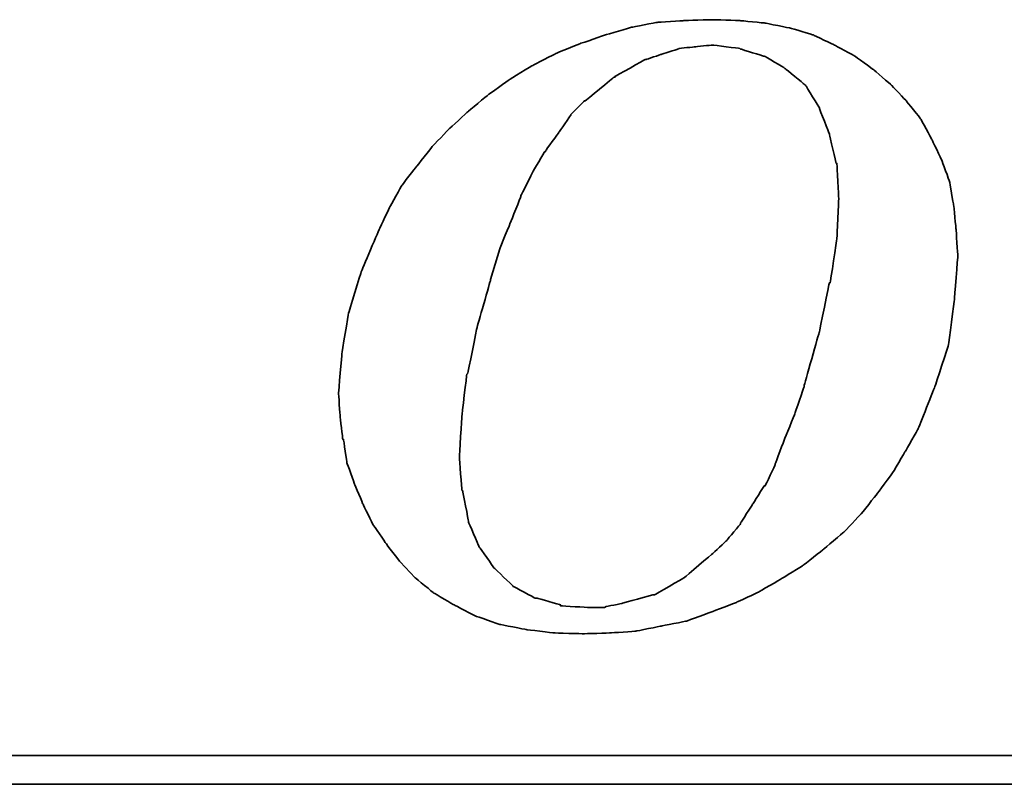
# Model space of a CAD drawing. Header units: millimetres. Extents: x 337 to 649, y 362 to 465.
# Tile 34 of 53: x 563 to 571, y 392 to 398. Entities that reach past the tile are written whole.
import ezdxf

# ---------------------------------------------------------------- set-up
doc = ezdxf.new("R2010")
doc.units = ezdxf.units.MM
doc.header["$LTSCALE"] = 0.15
doc.layers.add('DIM', color=4, linetype='CONTINUOUS')
doc.layers.add('layer 1', color=7, linetype='CONTINUOUS')

# ---------------------------------------------------------------- blocks, each defined once
blk = doc.blocks.new('TBI MOTION logo(完整正式版)')
at = {"layer": 'layer 1', "color": 22, "lineweight": 35}
for points, knots in [([(-11.34375, -6.98375), (-11.34375, -6.98375), (-10.91375, -7.43875), (-10.91375, -7.43875), (-10.91375, -7.43875), (-10.91375, -7.43875), (-10.38625, -7.87125), (-10.38625, -7.87125), (-10.38625, -7.87125), (-10.38625, -7.87125), (-9.81125, -8.20375), (-9.81125, -8.20375), (-9.81125, -8.20375), (-9.81125, -8.20375), (-9.21125, -8.51875), (-9.21125, -8.51875), (-9.21125, -8.51875), (-9.21125, -8.51875), (-8.51625, -8.75875), (-8.51625, -8.75875), (-8.51625, -8.75875), (-8.51625, -8.75875), (-7.77125, -8.90375), (-7.77125, -8.90375), (-7.77125, -8.90375), (-7.77125, -8.90375), (-6.97875, -8.99875), (-6.97875, -8.99875), (-6.97875, -8.99875), (-6.97875, -8.99875), (-6.14125, -9.02375), (-6.14125, -9.02375), (-6.14125, -9.02375), (-6.14125, -9.02375), (-5.37125, -8.99875), (-5.37125, -8.99875), (-5.37125, -8.99875), (-5.37125, -8.99875), (-4.65375, -8.94875), (-4.65375, -8.94875), (-4.65375, -8.94875), (-4.65375, -8.94875), (-3.93375, -8.80625), (-3.93375, -8.80625), (-3.93375, -8.80625), (-3.93375, -8.80625), (-3.21375, -8.66375), (-3.21375, -8.66375), (-3.21375, -8.66375), (-3.21375, -8.66375), (-2.49375, -8.39875), (-2.49375, -8.39875), (-2.49375, -8.39875), (-2.49375, -8.39875), (-1.79875, -8.13375), (-1.79875, -8.13375), (-1.79875, -8.13375), (-1.79875, -8.13375), (-1.17375, -7.84375), (-1.17375, -7.84375), (-1.17375, -7.84375), (-1.17375, -7.84375), (-0.52375, -7.46375), (-0.52375, -7.46375), (-0.52375, -7.46375), (-0.52375, -7.46375), (0.10124, -7.07875), (0.10124, -7.07875), (0.10124, -7.07875), (0.10124, -7.07875), (0.67625, -6.62375), (0.67625, -6.62375), (0.67625, -6.62375), (0.67625, -6.62375), (1.24874, -6.14375), (1.24874, -6.14375), (1.24874, -6.14375), (1.24874, -6.14375), (1.72874, -5.64125), (1.72874, -5.64125), (1.72874, -5.64125), (1.72874, -5.64125), (2.18624, -5.06375), (2.18624, -5.06375), (2.18624, -5.06375), (2.18624, -5.06375), (2.61625, -4.48874), (2.61625, -4.48874), (2.61625, -4.48874), (2.61625, -4.48874), (3.00125, -3.83874), (3.00125, -3.83874), (3.00125, -3.83874), (3.00125, -3.83874), (3.36124, -3.21374), (3.36124, -3.21374), (3.36124, -3.21374), (3.36124, -3.21374), (3.84374, -1.99125), (3.84374, -1.99125), (3.84374, -1.99125), (3.84374, -1.99125), (4.22625, -0.81875), (4.22625, -0.81875), (4.22625, -0.81875), (4.22625, -0.81875), (4.39125, 0.45624), (4.39125, 0.45624), (4.39125, 0.45624), (4.39125, 0.45624), (4.48874, 1.70124), (4.48874, 1.70124), (4.48874, 1.70124), (4.48874, 1.70124), (4.43874, 2.44625), (4.43874, 2.44625), (4.43874, 2.44625), (4.43874, 2.44625), (4.36874, 3.14125), (4.36874, 3.14125), (4.36874, 3.14125), (4.36874, 3.14125), (4.25125, 3.81125), (4.25125, 3.81125), (4.25125, 3.81125), (4.25125, 3.81125), (4.03124, 4.41125), (4.03124, 4.41125), (4.03124, 4.41125), (4.03124, 4.41125), (3.74374, 5.01125), (3.74374, 5.01125), (3.74374, 5.01125), (3.74374, 5.01125), (3.43124, 5.58875), (3.43124, 5.58875), (3.43124, 5.58875), (3.43124, 5.58875), (3.02625, 6.09125), (3.02625, 6.09125), (3.02625, 6.09125), (3.02625, 6.09125), (2.59374, 6.54875), (2.59374, 6.54875), (2.59374, 6.54875), (2.59374, 6.54875), (2.09124, 6.98125), (2.09124, 6.98125), (2.09124, 6.98125), (2.09124, 6.98125), (1.56124, 7.36625), (1.56124, 7.36625), (1.56124, 7.36625), (1.56124, 7.36625), (0.98624, 7.67625), (0.98624, 7.67625), (0.98624, 7.67625), (0.98624, 7.67625), (0.38624, 7.96375), (0.38624, 7.96375), (0.38624, 7.96375), (0.38624, 7.96375), (-0.25875, 8.15625), (-0.25875, 8.15625), (-0.25875, 8.15625), (-0.25875, 8.15625), (-0.98125, 8.30125), (-0.98125, 8.30125), (-0.98125, 8.30125), (-0.98125, 8.30125), (-1.70124, 8.37125), (-1.70124, 8.37125), (-1.70124, 8.37125), (-1.70124, 8.37125), (-2.49375, 8.39624), (-2.49375, 8.39624), (-2.49375, 8.39624), (-2.49375, 8.39624), (-3.28625, 8.37125), (-3.28625, 8.37125), (-3.28625, 8.37125), (-3.28625, 8.37125), (-4.05125, 8.32125), (-4.05125, 8.32125), (-4.05125, 8.32125), (-4.05125, 8.32125), (-4.77375, 8.18125), (-4.77375, 8.18125), (-4.77375, 8.18125), (-4.77375, 8.18125), (-5.51625, 7.96375), (-5.51625, 7.96375), (-5.51625, 7.96375), (-5.51625, 7.96375), (-6.21125, 7.72625), (-6.21125, 7.72625), (-6.21125, 7.72625), (-6.21125, 7.72625), (-6.92875, 7.43625), (-6.92875, 7.43625), (-6.92875, 7.43625), (-6.92875, 7.43625), (-7.57875, 7.10125), (-7.57875, 7.10125), (-7.57875, 7.10125), (-7.57875, 7.10125), (-8.24875, 6.69125), (-8.24875, 6.69125), (-8.24875, 6.69125), (-8.24875, 6.69125), (-8.84875, 6.26125), (-8.84875, 6.26125), (-8.84875, 6.26125), (-8.84875, 6.26125), (-9.42625, 5.78125), (-9.42625, 5.78125), (-9.42625, 5.78125), (-9.42625, 5.78125), (-9.95375, 5.30125), (-9.95375, 5.30125), (-9.95375, 5.30125), (-9.95375, 5.30125), (-10.43375, 4.79624), (-10.43375, 4.79624), (-10.43375, 4.79624), (-10.43375, 4.79624), (-10.88875, 4.22125), (-10.88875, 4.22125), (-10.88875, 4.22125), (-10.88875, 4.22125), (-11.29875, 3.69375), (-11.29875, 3.69375), (-11.29875, 3.69375), (-11.29875, 3.69375), (-11.63375, 3.09125), (-11.63375, 3.09125), (-11.63375, 3.09125), (-11.63375, 3.09125), (-11.91875, 2.49625), (-11.91875, 2.49625), (-11.91875, 2.49625), (-11.91875, 2.49625), (-12.44875, 1.24625), (-12.44875, 1.24625), (-12.44875, 1.24625), (-12.44875, 1.24625), (-12.80875, 0.06874), (-12.80875, 0.06874), (-12.80875, 0.06874), (-12.80875, 0.06874), (-12.99875, -1.07875), (-12.99875, -1.07875), (-12.99875, -1.07875), (-12.99875, -1.07875), (-13.09375, -2.18375), (-13.09375, -2.18375), (-13.09375, -2.18375), (-13.09375, -2.18375), (-13.04875, -2.85375), (-13.04875, -2.85375), (-13.04875, -2.85375), (-13.04875, -2.85375), (-12.97375, -3.50375), (-12.97375, -3.50375), (-12.97375, -3.50375), (-12.97375, -3.50375), (-12.95375, -3.50375), (-12.95375, -3.50375), (-12.95375, -3.50375), (-12.95375, -3.50375), (-12.85375, -4.17375), (-12.85375, -4.17375), (-12.85375, -4.17375), (-12.85375, -4.17375), (-12.63875, -4.77624), (-12.63875, -4.77624), (-12.63875, -4.77624), (-12.63875, -4.77624), (-12.39875, -5.35125), (-12.39875, -5.35125), (-12.39875, -5.35125), (-12.39875, -5.35125), (-12.11375, -5.92875), (-12.11375, -5.92875), (-12.11375, -5.92875), (-12.11375, -5.92875), (-11.75375, -6.45375), (-11.75375, -6.45375), (-11.75375, -6.45375), (-11.75375, -6.45375), (-11.34375, -6.98375), (-11.34375, -6.98375)], [0, 0, 0, 0, 0.01369863, 0.01369863, 0.01369863, 0.01369864, 0.02739726, 0.02739726, 0.02739726, 0.02739727, 0.04109589, 0.04109589, 0.04109589, 0.0410959, 0.05479452, 0.05479452, 0.05479452, 0.05479453, 0.06849315, 0.06849315, 0.06849315, 0.06849316, 0.08219178, 0.08219178, 0.08219178, 0.08219179, 0.09589041, 0.09589041, 0.09589041, 0.09589042, 0.10958904, 0.10958904, 0.10958904, 0.10958905, 0.12328767, 0.12328767, 0.12328767, 0.12328768, 0.1369863, 0.1369863, 0.1369863, 0.13698631, 0.15068493, 0.15068493, 0.15068493, 0.15068494, 0.16438356, 0.16438356, 0.16438356, 0.16438357, 0.17808219, 0.17808219, 0.17808219, 0.1780822, 0.19178082, 0.19178082, 0.19178082, 0.19178083, 0.20547945, 0.20547945, 0.20547945, 0.20547946, 0.21917808, 0.21917808, 0.21917808, 0.21917809, 0.23287671, 0.23287671, 0.23287671, 0.23287672, 0.24657534, 0.24657534, 0.24657534, 0.24657535, 0.26027397, 0.26027397, 0.26027397, 0.26027398, 0.2739726, 0.2739726, 0.2739726, 0.27397261, 0.28767123, 0.28767123, 0.28767123, 0.28767124, 0.30136986, 0.30136986, 0.30136986, 0.30136987, 0.31506849, 0.31506849, 0.31506849, 0.3150685, 0.32876712, 0.32876712, 0.32876712, 0.32876713, 0.34246575, 0.34246575, 0.34246575, 0.34246576, 0.35616438, 0.35616438, 0.35616438, 0.35616439, 0.36986301, 0.36986301, 0.36986301, 0.36986302, 0.38356164, 0.38356164, 0.38356164, 0.38356165, 0.39726027, 0.39726027, 0.39726027, 0.39726028, 0.4109589, 0.4109589, 0.4109589, 0.41095891, 0.42465753, 0.42465753, 0.42465753, 0.42465754, 0.43835616, 0.43835616, 0.43835616, 0.43835617, 0.45205479, 0.45205479, 0.45205479, 0.4520548, 0.46575342, 0.46575342, 0.46575342, 0.46575343, 0.47945205, 0.47945205, 0.47945205, 0.47945206, 0.49315068, 0.49315068, 0.49315068, 0.49315069, 0.50684932, 0.50684932, 0.50684932, 0.50684933, 0.52054795, 0.52054795, 0.52054795, 0.52054796, 0.53424658, 0.53424658, 0.53424658, 0.53424659, 0.54794521, 0.54794521, 0.54794521, 0.54794522, 0.56164384, 0.56164384, 0.56164384, 0.56164385, 0.57534247, 0.57534247, 0.57534247, 0.57534248, 0.5890411, 0.5890411, 0.5890411, 0.58904111, 0.60273973, 0.60273973, 0.60273973, 0.60273974, 0.61643836, 0.61643836, 0.61643836, 0.61643837, 0.63013699, 0.63013699, 0.63013699, 0.630137, 0.64383562, 0.64383562, 0.64383562, 0.64383563, 0.65753425, 0.65753425, 0.65753425, 0.65753426, 0.67123288, 0.67123288, 0.67123288, 0.67123289, 0.68493151, 0.68493151, 0.68493151, 0.68493152, 0.69863014, 0.69863014, 0.69863014, 0.69863015, 0.71232877, 0.71232877, 0.71232877, 0.71232878, 0.7260274, 0.7260274, 0.7260274, 0.72602741, 0.73972603, 0.73972603, 0.73972603, 0.73972604, 0.75342466, 0.75342466, 0.75342466, 0.75342467, 0.76712329, 0.76712329, 0.76712329, 0.7671233, 0.78082192, 0.78082192, 0.78082192, 0.78082193, 0.79452055, 0.79452055, 0.79452055, 0.79452056, 0.80821918, 0.80821918, 0.80821918, 0.80821919, 0.82191781, 0.82191781, 0.82191781, 0.82191782, 0.83561644, 0.83561644, 0.83561644, 0.83561645, 0.84931507, 0.84931507, 0.84931507, 0.84931508, 0.8630137, 0.8630137, 0.8630137, 0.86301371, 0.87671233, 0.87671233, 0.87671233, 0.87671234, 0.89041096, 0.89041096, 0.89041096, 0.89041097, 0.90410959, 0.90410959, 0.90410959, 0.9041096, 0.91780822, 0.91780822, 0.91780822, 0.91780823, 0.93150685, 0.93150685, 0.93150685, 0.93150686, 0.94520548, 0.94520548, 0.94520548, 0.94520549, 0.95890411, 0.95890411, 0.95890411, 0.95890412, 0.97260274, 0.97260274, 0.97260274, 0.97260275, 0.98630137, 0.98630137, 0.98630137, 0.98630138, 1, 1, 1, 1]), ([(-8.77875, 1.03124), (-8.77875, 1.03124), (-8.51625, 1.89625), (-8.51625, 1.89625), (-8.51625, 1.89625), (-8.51625, 1.89625), (-8.20375, 2.66375), (-8.20375, 2.66375), (-8.20375, 2.66375), (-8.20375, 2.66375), (-7.91625, 3.38125), (-7.91625, 3.38125), (-7.91625, 3.38125), (-7.91625, 3.38125), (-7.91625, 3.40624), (-7.91625, 3.40624), (-7.91625, 3.40624), (-7.91625, 3.40624), (-7.57875, 4.07624), (-7.57875, 4.07624), (-7.57875, 4.07624), (-7.57875, 4.07624), (-7.24375, 4.65125), (-7.24375, 4.65125), (-7.24375, 4.65125), (-7.24375, 4.65125), (-7.21875, 4.65125), (-7.21875, 4.65125), (-7.21875, 4.65125), (-7.21875, 4.65125), (-7.21875, 4.67624), (-7.21875, 4.67624), (-7.21875, 4.67624), (-7.21875, 4.67624), (-6.83625, 5.20375), (-6.83625, 5.20375), (-6.83625, 5.20375), (-6.83625, 5.20375), (-6.49875, 5.68625), (-6.49875, 5.68625), (-6.49875, 5.68625), (-6.49875, 5.68625), (-6.49875, 5.70625), (-6.49875, 5.70625), (-6.49875, 5.70625), (-6.49875, 5.70625), (-6.11625, 6.09125), (-6.11625, 6.09125), (-6.11625, 6.09125), (-6.11625, 6.09125), (-6.09125, 6.09125), (-6.09125, 6.09125), (-6.09125, 6.09125), (-6.09125, 6.09125), (-5.27375, 6.76625), (-5.27375, 6.76625), (-5.27375, 6.76625), (-5.27375, 6.76625), (-5.24875, 6.76625), (-5.24875, 6.76625), (-5.24875, 6.76625), (-5.24875, 6.76625), (-5.24875, 6.78625), (-5.24875, 6.78625), (-5.24875, 6.78625), (-5.24875, 6.78625), (-4.38875, 7.26624), (-4.38875, 7.26624), (-4.38875, 7.26624), (-4.38875, 7.26624), (-4.36125, 7.26624), (-4.36125, 7.26624), (-4.36125, 7.26624), (-4.36125, 7.26624), (-3.93375, 7.41125), (-3.93375, 7.41125), (-3.93375, 7.41125), (-3.93375, 7.41125), (-3.47375, 7.55625), (-3.47375, 7.55625), (-3.47375, 7.55625), (-3.47375, 7.55625), (-3.45375, 7.55625), (-3.45375, 7.55625), (-3.45375, 7.55625), (-3.45375, 7.55625), (-3.42875, 7.58124), (-3.42875, 7.58124), (-3.42875, 7.58124), (-3.42875, 7.58124), (-2.97375, 7.62625), (-2.97375, 7.62625), (-2.97375, 7.62625), (-2.97375, 7.62625), (-2.49375, 7.67625), (-2.49375, 7.67625), (-2.49375, 7.67625), (-2.49375, 7.67625), (-2.46875, 7.67625), (-2.46875, 7.67625), (-2.46875, 7.67625), (-2.46875, 7.67625), (-1.70124, 7.58124), (-1.70124, 7.58124), (-1.70124, 7.58124), (-1.70124, 7.58124), (-1.67875, 7.55625), (-1.67875, 7.55625), (-1.67875, 7.55625), (-1.67875, 7.55625), (-1.65375, 7.55625), (-1.65375, 7.55625), (-1.65375, 7.55625), (-1.65375, 7.55625), (-1.03125, 7.36625), (-1.03125, 7.36625), (-1.03125, 7.36625), (-1.03125, 7.36625), (-1.00625, 7.36625), (-1.00625, 7.36625), (-1.00625, 7.36625), (-1.00625, 7.36625), (-0.43124, 7.02624), (-0.43124, 7.02624), (-0.43124, 7.02624), (-0.43124, 7.02624), (-0.40625, 7.00624), (-0.40625, 7.00624), (-0.40625, 7.00624), (-0.40625, 7.00624), (0.12124, 6.57124), (0.12124, 6.57124), (0.12124, 6.57124), (0.12124, 6.57124), (0.14624, 6.54875), (0.14624, 6.54875), (0.14624, 6.54875), (0.14624, 6.54875), (0.17124, 6.52375), (0.17124, 6.52375), (0.17124, 6.52375), (0.17124, 6.52375), (0.55625, 5.89875), (0.55625, 5.89875), (0.55625, 5.89875), (0.55625, 5.89875), (0.55625, 5.87625), (0.55625, 5.87625), (0.55625, 5.87625), (0.55625, 5.87625), (0.84124, 5.15625), (0.84124, 5.15625), (0.84124, 5.15625), (0.84124, 5.15625), (0.84124, 5.13125), (0.84124, 5.13125), (0.84124, 5.13125), (0.84124, 5.13125), (1.03624, 4.31875), (1.03624, 4.31875), (1.03624, 4.31875), (1.03624, 4.31875), (1.05624, 4.31875), (1.05624, 4.31875), (1.05624, 4.31875), (1.05624, 4.31875), (1.05624, 4.29125), (1.05624, 4.29125), (1.05624, 4.29125), (1.05624, 4.29125), (1.10625, 3.33125), (1.10625, 3.33125), (1.10625, 3.33125), (1.10625, 3.33125), (1.10625, 3.30875), (1.10625, 3.30875), (1.10625, 3.30875), (1.10625, 3.30875), (1.05624, 2.20624), (1.05624, 2.20624), (1.05624, 2.20624), (1.05624, 2.20624), (1.05624, 2.18124), (1.05624, 2.18124), (1.05624, 2.18124), (1.05624, 2.18124), (0.86624, 0.93624), (0.86624, 0.93624), (0.86624, 0.93624), (0.86624, 0.93624), (0.84124, 0.93624), (0.84124, 0.93624), (0.84124, 0.93624), (0.84124, 0.93624), (0.55625, -0.45874), (0.55625, -0.45874), (0.55625, -0.45874), (0.55625, -0.45874), (0.12124, -1.99125), (0.12124, -1.99125), (0.12124, -1.99125), (0.12124, -1.99125), (0.12124, -2.01874), (0.12124, -2.01874), (0.12124, -2.01874), (0.12124, -2.01874), (-0.13874, -2.78375), (-0.13874, -2.78375), (-0.13874, -2.78375), (-0.13874, -2.78375), (-0.43124, -3.50375), (-0.43124, -3.50375), (-0.43124, -3.50375), (-0.43124, -3.50375), (-0.69375, -4.19875), (-0.69375, -4.19875), (-0.69375, -4.19875), (-0.69375, -4.19875), (-0.69375, -4.22375), (-0.69375, -4.22375), (-0.69375, -4.22375), (-0.69375, -4.22375), (-0.98125, -4.82374), (-0.98125, -4.82374), (-0.98125, -4.82374), (-0.98125, -4.82374), (-1.00625, -4.82374), (-1.00625, -4.82374), (-1.00625, -4.82374), (-1.00625, -4.82374), (-1.33875, -5.35125), (-1.33875, -5.35125), (-1.33875, -5.35125), (-1.33875, -5.35125), (-1.67875, -5.87875), (-1.67875, -5.87875), (-1.67875, -5.87875), (-1.67875, -5.87875), (-1.67875, -5.90375), (-1.67875, -5.90375), (-1.67875, -5.90375), (-1.67875, -5.90375), (-2.05875, -6.35875), (-2.05875, -6.35875), (-2.05875, -6.35875), (-2.05875, -6.35875), (-2.08375, -6.38375), (-2.08375, -6.38375), (-2.08375, -6.38375), (-2.08375, -6.38375), (-2.46875, -6.74375), (-2.46875, -6.74375), (-2.46875, -6.74375), (-2.46875, -6.74375), (-3.25875, -7.41625), (-3.25875, -7.41625), (-3.25875, -7.41625), (-3.25875, -7.41625), (-3.28625, -7.43875), (-3.28625, -7.43875), (-3.28625, -7.43875), (-3.28625, -7.43875), (-4.12375, -7.91875), (-4.12375, -7.91875), (-4.12375, -7.91875), (-4.12375, -7.91875), (-4.14875, -7.91875), (-4.14875, -7.91875), (-4.14875, -7.91875), (-4.14875, -7.91875), (-4.17125, -7.91875), (-4.17125, -7.91875), (-4.17125, -7.91875), (-4.17125, -7.91875), (-5.03375, -8.15875), (-5.03375, -8.15875), (-5.03375, -8.15875), (-5.03375, -8.15875), (-5.51625, -8.25625), (-5.51625, -8.25625), (-5.51625, -8.25625), (-5.51625, -8.25625), (-5.54125, -8.27875), (-5.54125, -8.27875), (-5.54125, -8.27875), (-5.54125, -8.27875), (-5.56375, -8.27875), (-5.56375, -8.27875), (-5.56375, -8.27875), (-5.56375, -8.27875), (-5.99625, -8.27875), (-5.99625, -8.27875), (-5.99625, -8.27875), (-5.99625, -8.27875), (-6.76375, -8.23125), (-6.76375, -8.23125), (-6.76375, -8.23125), (-6.76375, -8.23125), (-6.78875, -8.23125), (-6.78875, -8.23125), (-6.78875, -8.23125), (-6.78875, -8.23125), (-6.78875, -8.20375), (-6.78875, -8.20375), (-6.78875, -8.20375), (-6.78875, -8.20375), (-7.45875, -8.01375), (-7.45875, -8.01375), (-7.45875, -8.01375), (-7.45875, -8.01375), (-7.48375, -8.01375), (-7.48375, -8.01375), (-7.48375, -8.01375), (-7.48375, -8.01375), (-7.50875, -8.01375), (-7.50875, -8.01375), (-7.50875, -8.01375), (-7.50875, -8.01375), (-8.13125, -7.67875), (-8.13125, -7.67875), (-8.13125, -7.67875), (-8.13125, -7.67875), (-8.15625, -7.65375), (-8.15625, -7.65375), (-8.15625, -7.65375), (-8.15625, -7.65375), (-8.65875, -7.17375), (-8.65875, -7.17375), (-8.65875, -7.17375), (-8.65875, -7.17375), (-8.68375, -7.14875), (-8.68375, -7.14875), (-8.68375, -7.14875), (-8.68375, -7.14875), (-9.08875, -6.57375), (-9.08875, -6.57375), (-9.08875, -6.57375), (-9.08875, -6.57375), (-9.11375, -6.54875), (-9.11375, -6.54875), (-9.11375, -6.54875), (-9.11375, -6.54875), (-9.11375, -6.52875), (-9.11375, -6.52875), (-9.11375, -6.52875), (-9.11375, -6.52875), (-9.40375, -5.85375), (-9.40375, -5.85375), (-9.40375, -5.85375), (-9.40375, -5.85375), (-9.40375, -5.82875), (-9.40375, -5.82875), (-9.40375, -5.82875), (-9.40375, -5.82875), (-9.56875, -4.96875), (-9.56875, -4.96875), (-9.56875, -4.96875), (-9.56875, -4.96875), (-9.59375, -4.94375), (-9.59375, -4.94375), (-9.59375, -4.94375), (-9.59375, -4.94375), (-9.66375, -4.03375), (-9.66375, -4.03375), (-9.66375, -4.03375), (-9.66375, -4.03375), (-9.66375, -4.00875), (-9.66375, -4.00875), (-9.66375, -4.00875), (-9.66375, -4.00875), (-9.59375, -2.85375), (-9.59375, -2.85375), (-9.59375, -2.85375), (-9.59375, -2.85375), (-9.45125, -1.65875), (-9.45125, -1.65875), (-9.45125, -1.65875), (-9.45125, -1.65875), (-9.42625, -1.63375), (-9.42625, -1.63375), (-9.42625, -1.63375), (-9.42625, -1.63375), (-9.16125, -0.33875), (-9.16125, -0.33875), (-9.16125, -0.33875), (-9.16125, -0.33875), (-8.77875, 1.00624), (-8.77875, 1.00624), (-8.77875, 1.00624), (-8.77875, 1.00624), (-8.77875, 1.03124), (-8.77875, 1.03124)], [0, 0, 0, 0, 0.01020408, 0.01020408, 0.01020408, 0.01020409, 0.02040816, 0.02040816, 0.02040816, 0.02040817, 0.03061224, 0.03061224, 0.03061224, 0.03061225, 0.04081633, 0.04081633, 0.04081633, 0.04081634, 0.05102041, 0.05102041, 0.05102041, 0.05102042, 0.06122449, 0.06122449, 0.06122449, 0.0612245, 0.07142857, 0.07142857, 0.07142857, 0.07142858, 0.08163265, 0.08163265, 0.08163265, 0.08163266, 0.09183673, 0.09183673, 0.09183673, 0.09183674, 0.10204082, 0.10204082, 0.10204082, 0.10204083, 0.1122449, 0.1122449, 0.1122449, 0.11224491, 0.12244898, 0.12244898, 0.12244898, 0.12244899, 0.13265306, 0.13265306, 0.13265306, 0.13265307, 0.14285714, 0.14285714, 0.14285714, 0.14285715, 0.15306122, 0.15306122, 0.15306122, 0.15306123, 0.16326531, 0.16326531, 0.16326531, 0.16326532, 0.17346939, 0.17346939, 0.17346939, 0.1734694, 0.18367347, 0.18367347, 0.18367347, 0.18367348, 0.19387755, 0.19387755, 0.19387755, 0.19387756, 0.20408163, 0.20408163, 0.20408163, 0.20408164, 0.21428571, 0.21428571, 0.21428571, 0.21428572, 0.2244898, 0.2244898, 0.2244898, 0.22448981, 0.23469388, 0.23469388, 0.23469388, 0.23469389, 0.24489796, 0.24489796, 0.24489796, 0.24489797, 0.25510204, 0.25510204, 0.25510204, 0.25510205, 0.26530612, 0.26530612, 0.26530612, 0.26530613, 0.2755102, 0.2755102, 0.2755102, 0.27551021, 0.28571429, 0.28571429, 0.28571429, 0.2857143, 0.29591837, 0.29591837, 0.29591837, 0.29591838, 0.30612245, 0.30612245, 0.30612245, 0.30612246, 0.31632653, 0.31632653, 0.31632653, 0.31632654, 0.32653061, 0.32653061, 0.32653061, 0.32653062, 0.33673469, 0.33673469, 0.33673469, 0.3367347, 0.34693878, 0.34693878, 0.34693878, 0.34693879, 0.35714286, 0.35714286, 0.35714286, 0.35714287, 0.36734694, 0.36734694, 0.36734694, 0.36734695, 0.37755102, 0.37755102, 0.37755102, 0.37755103, 0.3877551, 0.3877551, 0.3877551, 0.38775511, 0.39795918, 0.39795918, 0.39795918, 0.39795919, 0.40816327, 0.40816327, 0.40816327, 0.40816328, 0.41836735, 0.41836735, 0.41836735, 0.41836736, 0.42857143, 0.42857143, 0.42857143, 0.42857144, 0.43877551, 0.43877551, 0.43877551, 0.43877552, 0.44897959, 0.44897959, 0.44897959, 0.4489796, 0.45918367, 0.45918367, 0.45918367, 0.45918368, 0.46938776, 0.46938776, 0.46938776, 0.46938777, 0.47959184, 0.47959184, 0.47959184, 0.47959185, 0.48979592, 0.48979592, 0.48979592, 0.48979593, 0.5, 0.5, 0.5, 0.50000001, 0.51020408, 0.51020408, 0.51020408, 0.51020409, 0.52040816, 0.52040816, 0.52040816, 0.52040817, 0.53061224, 0.53061224, 0.53061224, 0.53061225, 0.54081633, 0.54081633, 0.54081633, 0.54081634, 0.55102041, 0.55102041, 0.55102041, 0.55102042, 0.56122449, 0.56122449, 0.56122449, 0.5612245, 0.57142857, 0.57142857, 0.57142857, 0.57142858, 0.58163265, 0.58163265, 0.58163265, 0.58163266, 0.59183673, 0.59183673, 0.59183673, 0.59183674, 0.60204082, 0.60204082, 0.60204082, 0.60204083, 0.6122449, 0.6122449, 0.6122449, 0.61224491, 0.62244898, 0.62244898, 0.62244898, 0.62244899, 0.63265306, 0.63265306, 0.63265306, 0.63265307, 0.64285714, 0.64285714, 0.64285714, 0.64285715, 0.65306122, 0.65306122, 0.65306122, 0.65306123, 0.66326531, 0.66326531, 0.66326531, 0.66326532, 0.67346939, 0.67346939, 0.67346939, 0.6734694, 0.68367347, 0.68367347, 0.68367347, 0.68367348, 0.69387755, 0.69387755, 0.69387755, 0.69387756, 0.70408163, 0.70408163, 0.70408163, 0.70408164, 0.71428571, 0.71428571, 0.71428571, 0.71428572, 0.7244898, 0.7244898, 0.7244898, 0.72448981, 0.73469388, 0.73469388, 0.73469388, 0.73469389, 0.74489796, 0.74489796, 0.74489796, 0.74489797, 0.75510204, 0.75510204, 0.75510204, 0.75510205, 0.76530612, 0.76530612, 0.76530612, 0.76530613, 0.7755102, 0.7755102, 0.7755102, 0.77551021, 0.78571429, 0.78571429, 0.78571429, 0.7857143, 0.79591837, 0.79591837, 0.79591837, 0.79591838, 0.80612245, 0.80612245, 0.80612245, 0.80612246, 0.81632653, 0.81632653, 0.81632653, 0.81632654, 0.82653061, 0.82653061, 0.82653061, 0.82653062, 0.83673469, 0.83673469, 0.83673469, 0.8367347, 0.84693878, 0.84693878, 0.84693878, 0.84693879, 0.85714286, 0.85714286, 0.85714286, 0.85714287, 0.86734694, 0.86734694, 0.86734694, 0.86734695, 0.87755102, 0.87755102, 0.87755102, 0.87755103, 0.8877551, 0.8877551, 0.8877551, 0.88775511, 0.89795918, 0.89795918, 0.89795918, 0.89795919, 0.90816327, 0.90816327, 0.90816327, 0.90816328, 0.91836735, 0.91836735, 0.91836735, 0.91836736, 0.92857143, 0.92857143, 0.92857143, 0.92857144, 0.93877551, 0.93877551, 0.93877551, 0.93877552, 0.94897959, 0.94897959, 0.94897959, 0.9489796, 0.95918367, 0.95918367, 0.95918367, 0.95918368, 0.96938776, 0.96938776, 0.96938776, 0.96938777, 0.97959184, 0.97959184, 0.97959184, 0.97959185, 0.98979592, 0.98979592, 0.98979592, 0.98979593, 1, 1, 1, 1]), ([(75.90875, -9.47875), (75.90875, -9.47875), (75.90875, -12.28625), (75.90875, -12.28625), (75.90875, -12.28625), (75.90875, -12.28625), (75.90875, -12.47875), (75.90875, -12.47875), (75.90875, -12.47875), (75.90875, -12.47875), (75.71625, -12.47875), (75.71625, -12.47875), (75.71625, -12.47875), (75.71625, -12.47875), (-88.32875, -12.47875), (-88.32875, -12.47875), (-88.32875, -12.47875), (-88.32875, -12.47875), (-88.32875, -13.29375), (-88.32875, -13.29375), (-88.32875, -13.29375), (-88.32875, -13.29375), (82.89125, -13.29375), (82.89125, -13.29375), (82.89125, -13.29375), (82.89125, -13.29375), (75.90875, -9.47875), (75.90875, -9.47875)], [0, 0, 0, 0, 0.14285714, 0.14285714, 0.14285714, 0.14285715, 0.28571429, 0.28571429, 0.28571429, 0.2857143, 0.42857143, 0.42857143, 0.42857143, 0.42857144, 0.57142857, 0.57142857, 0.57142857, 0.57142858, 0.71428571, 0.71428571, 0.71428571, 0.71428572, 0.85714286, 0.85714286, 0.85714286, 0.85714287, 1, 1, 1, 1])]:
    blk.add_open_spline(points, degree=3, knots=knots, dxfattribs=at)

msp = doc.modelspace()

# ---------------------------------------------------------------- block references
at = {"layer": 'DIM', "color": 7, "xscale": 0.2736514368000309, "yscale": 0.2736514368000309, "zscale": 0.2736514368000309}
msp.add_blockref('TBI MOTION logo(完整正式版)', (569.3299, 395.7911), dxfattribs=at)

doc.saveas('drawing.dxf')
